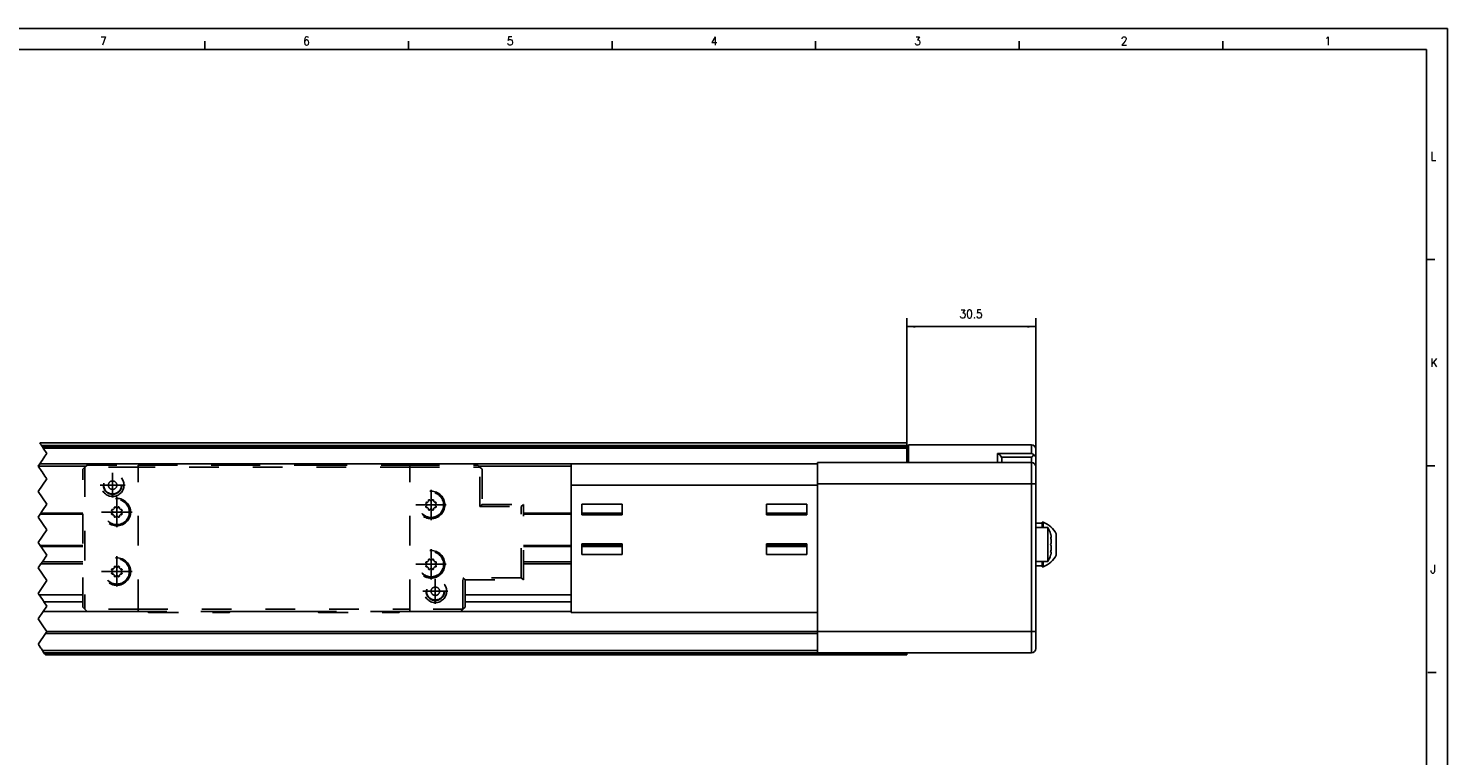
# Model space of a CAD drawing. Header units: inches. Extents: x -235 to 4016, y -109 to 485.
# Tile 18 of 29: x 271 to 605, y 313 to 485. Entities that reach past the tile are written whole.
import ezdxf

# ---------------------------------------------------------------- set-up
doc = ezdxf.new("R2010")
doc.units = ezdxf.units.IN
doc.linetypes.add('DASHED', pattern=[15, 7, -8])
doc.linetypes.add('DOT_CENTER', pattern=[14, 12, -1, 0, -1])
doc.layers.add('1', color=7, linetype='Continuous')
doc.styles.add('CONVERTER_11', font='txt.shx', dxfattribs={"width": 0.9})
doc.dimstyles.new('ME10_DIM_52', dxfattribs={"dimtxt": 2, "dimasz": 2, "dimexe": 2, "dimexo": 0, "dimgap": 2, "dimtad": 1, "dimdsep": 46, "dimtxsty": 'CONVERTER_11', "dimsah": 1, "dimcen": 0.09, "dimclrd": 2, "dimclre": 2, "dimclrt": 2, "dimadec": 0, "dimazin": 0, "dimtfac": 1, "dimtdec": 4, "dimtix": 1, "dimtmove": 0, "dimatfit": 3, "dimfxl": 1, "dimtolj": 1, "dimtzin": 0, "dimarcsym": 0})

# ---------------------------------------------------------------- blocks, each defined once
blk = doc.blocks.new('L-28_CABEZA_1__39', base_point=(283.43, 347.1))
at = {"color": 2, "linetype": 'DASHED'}
for p, q in [((283.43, 380.85), (283.93, 381.35)), ((283.93, 381.35), (284.43, 381.85)), ((283.93, 381.35), (283.93, 347.85)), ((296.43, 381.35), (283.93, 381.35)), ((284.43, 381.85), (296.43, 381.85)), ((296.43, 381.35), (296.43, 381.85)), ((296.43, 381.85), (298.68, 381.85)), ((296.43, 347.85), (296.43, 381.35)), ((360.43, 381.35), (296.43, 381.35)), ((298.93, 382.1), (298.68, 381.85)), ((298.68, 381.85), (318.18, 381.85)), ((298.93, 382.1), (305.37, 382.1)), ((305.37, 382.1), (311.49, 382.1)), ((311.49, 382.1), (317.93, 382.1)), ((318.18, 381.85), (317.93, 382.1)), ((318.18, 381.85), (338.68, 381.85)), ((338.93, 382.1), (338.68, 381.85)), ((338.68, 381.85), (358.18, 381.85)), ((338.93, 382.1), (345.37, 382.1)), ((345.37, 382.1), (351.49, 382.1)), ((351.49, 382.1), (357.93, 382.1)), ((358.18, 381.85), (357.93, 382.1)), ((358.18, 381.85), (360.43, 381.85)), ((360.43, 381.85), (360.43, 381.35)), ((360.43, 381.85), (376.43, 381.85)), ((360.43, 347.85), (360.43, 381.35)), ((360.43, 381.35), (376.93, 381.35)), ((376.43, 381.85), (376.93, 381.35)), ((376.93, 372.04), (376.93, 381.35)), ((377.43, 380.85), (376.93, 381.35)), ((283.43, 348.35), (283.43, 380.85)), ((377.43, 380.85), (377.43, 372.54)), ((290.36, 370.99), (290.27, 371.04)), ((290.41, 371.36), (290.5, 371.34)), ((290.84, 371.67), (290.82, 371.77)), ((290.84, 371.66), (290.84, 371.67)), ((291.14, 371.91), (291.19, 371.82)), ((291.66, 371.82), (291.72, 371.91)), ((292.02, 371.67), (292.01, 371.66)), ((292.04, 371.77), (292.02, 371.67)), ((292.35, 371.34), (292.45, 371.36)), ((292.58, 371.04), (292.49, 370.99)), ((364.36, 372.69), (364.27, 372.74)), ((364.27, 372.16), (364.36, 372.22)), ((364.39, 372.62), (364.39, 372.63)), ((364.39, 372.28), (364.39, 372.29)), ((364.41, 373.06), (364.5, 373.04)), ((364.5, 371.86), (364.41, 371.84)), ((364.84, 373.37), (364.81, 373.47)), ((364.81, 371.43), (364.84, 371.53)), ((364.84, 373.36), (364.84, 373.37)), ((364.84, 371.53), (364.84, 371.55)), ((365.14, 373.61), (365.19, 373.52)), ((365.19, 371.38), (365.14, 371.3)), ((365.66, 373.52), (365.71, 373.61)), ((365.71, 371.3), (365.66, 371.38)), ((366.04, 373.47), (366.01, 373.37)), ((366.01, 373.37), (366.01, 373.36)), ((366.01, 371.55), (366.01, 371.53)), ((366.01, 371.53), (366.04, 371.43)), ((366.35, 373.04), (366.44, 373.06)), ((366.44, 371.84), (366.35, 371.86)), ((366.46, 372.63), (366.46, 372.62)), ((366.46, 372.29), (366.46, 372.28)), ((366.58, 372.74), (366.49, 372.69)), ((366.49, 372.22), (366.58, 372.16)), ((377.43, 372.54), (376.93, 372.04)), ((376.93, 372.04), (386.67, 372.04)), ((377.43, 372.54), (387.17, 372.54)), ((387.17, 372.54), (386.67, 372.04)), ((386.67, 355.27), (386.67, 372.04)), ((387.17, 354.77), (387.17, 372.54)), ((290.27, 370.46), (290.36, 370.52)), ((290.39, 370.92), (290.39, 370.93)), ((290.39, 370.58), (290.39, 370.59)), ((290.5, 370.16), (290.41, 370.14)), ((290.82, 369.73), (290.84, 369.83)), ((290.84, 369.83), (290.84, 369.85)), ((291.19, 369.68), (291.14, 369.6)), ((291.72, 369.6), (291.66, 369.68)), ((292.01, 369.85), (292.02, 369.83)), ((292.02, 369.83), (292.04, 369.73)), ((292.45, 370.14), (292.35, 370.16)), ((292.46, 370.93), (292.46, 370.92)), ((292.46, 370.59), (292.46, 370.58)), ((292.49, 370.52), (292.58, 370.46)), ((290.84, 357.67), (290.81, 357.77)), ((290.84, 357.66), (290.84, 357.67)), ((291.14, 357.91), (291.19, 357.82)), ((291.66, 357.82), (291.71, 357.91)), ((292.04, 357.77), (292.01, 357.67)), ((292.01, 357.67), (292.01, 357.66)), ((364.36, 358.69), (364.27, 358.74)), ((364.27, 358.16), (364.36, 358.22)), ((364.39, 358.62), (364.39, 358.63)), ((364.39, 358.28), (364.39, 358.29)), ((364.41, 359.06), (364.5, 359.04)), ((364.5, 357.86), (364.41, 357.84)), ((364.84, 359.37), (364.81, 359.47)), ((364.84, 359.36), (364.84, 359.37)), ((365.14, 359.61), (365.19, 359.52)), ((365.66, 359.52), (365.71, 359.61)), ((366.04, 359.47), (366.01, 359.37)), ((366.01, 359.37), (366.01, 359.36)), ((366.35, 359.04), (366.44, 359.06)), ((366.44, 357.84), (366.35, 357.86)), ((366.46, 358.63), (366.46, 358.62)), ((366.46, 358.29), (366.46, 358.28)), ((366.58, 358.74), (366.49, 358.69)), ((366.49, 358.22), (366.58, 358.16)), ((290.36, 356.99), (290.27, 357.04)), ((290.27, 356.46), (290.36, 356.52)), ((290.39, 356.92), (290.39, 356.93)), ((290.39, 356.58), (290.39, 356.59)), ((290.41, 357.36), (290.5, 357.34)), ((290.5, 356.16), (290.41, 356.14)), ((290.81, 355.73), (290.84, 355.83)), ((290.84, 355.83), (290.84, 355.85)), ((291.19, 355.68), (291.14, 355.6)), ((291.71, 355.6), (291.66, 355.68)), ((292.01, 355.85), (292.01, 355.83)), ((292.01, 355.83), (292.04, 355.73)), ((292.35, 357.34), (292.44, 357.36)), ((292.44, 356.14), (292.35, 356.16)), ((292.46, 356.93), (292.46, 356.92)), ((292.46, 356.59), (292.46, 356.58)), ((292.58, 357.04), (292.49, 356.99)), ((292.49, 356.52), (292.58, 356.46)), ((364.81, 357.43), (364.84, 357.53)), ((364.84, 357.53), (364.84, 357.55)), ((365.19, 357.38), (365.14, 357.3)), ((365.71, 357.3), (365.66, 357.38)), ((366.01, 357.55), (366.01, 357.53)), ((366.01, 357.53), (366.04, 357.43)), ((386.67, 355.27), (372.93, 355.27)), ((372.93, 347.85), (372.93, 355.27)), ((372.93, 355.27), (373.43, 354.77)), ((373.43, 354.77), (387.17, 354.77)), ((373.43, 348.6), (373.43, 354.77)), ((387.17, 354.77), (386.67, 355.27)), ((283.93, 347.85), (283.43, 348.35)), ((296.43, 347.85), (283.93, 347.85)), ((283.93, 347.85), (284.43, 347.35)), ((296.43, 347.85), (296.43, 347.35)), ((296.43, 347.85), (360.43, 347.85)), ((360.43, 347.85), (360.43, 347.35)), ((372.93, 347.85), (360.43, 347.85)), ((372.93, 347.85), (372.43, 347.35)), ((372.93, 347.85), (373.43, 348.35)), ((373.43, 348.35), (373.43, 348.6)), ((284.43, 347.35), (296.43, 347.35)), ((298.68, 347.35), (296.43, 347.35)), ((298.68, 347.35), (298.93, 347.1)), ((318.18, 347.35), (298.68, 347.35)), ((298.93, 347.1), (317.93, 347.1)), ((317.93, 347.1), (318.18, 347.35)), ((338.68, 347.35), (318.18, 347.35)), ((358.18, 347.35), (338.68, 347.35)), ((338.68, 347.35), (338.93, 347.1)), ((338.93, 347.1), (357.93, 347.1)), ((358.18, 347.35), (357.93, 347.1)), ((360.43, 347.35), (358.18, 347.35)), ((372.43, 347.35), (360.43, 347.35))]:
    blk.add_line(p, q, dxfattribs=at)
for centre, radius in [((290.43, 377.1), 2.68), ((290.43, 377.1), 2.17), ((290.43, 377.1), 2.08), ((290.43, 377.1), 1), ((365.43, 372.45), 3.25), ((365.43, 372.45), 3), ((365.43, 372.45), 2.95), ((291.43, 370.75), 3.25), ((291.43, 370.75), 3), ((291.43, 370.75), 2.95), ((365.43, 358.45), 3.25), ((365.43, 358.45), 3), ((365.43, 358.45), 2.95), ((291.43, 356.75), 3.25), ((291.43, 356.75), 3), ((291.43, 356.75), 2.95), ((366.43, 352.1), 2.67), ((366.43, 352.1), 2.17), ((366.43, 352.1), 2.07), ((366.43, 352.1), 1)]:
    blk.add_circle(centre, radius, dxfattribs=at)
for centre, radius, start, end in [((290.35, 371.17), 0.15, 158.8206, 237.5), ((291.43, 370.75), 1.3, 156.1794, 158.8206), ((290.37, 371.22), 0.15, 135, 156.1794), ((290.37, 371.22), 0.15, 77.5, 135), ((290.32, 370.93), 0.07, 0, 57.5), ((290.52, 371.41), 0.07, 257.5, 324.0478), ((291.43, 370.75), 1.05, 125.9522, 144.0478), ((290.96, 371.8), 0.15, 113.8206, 192.5), ((290.77, 371.66), 0.07, 305.9522, 0), ((291.43, 370.75), 1.3, 111.1794, 113.8206), ((291.01, 371.83), 0.15, 90, 111.1794), ((291.01, 371.83), 0.15, 32.5, 90), ((291.25, 371.86), 0.07, 212.5, 279.0478), ((291.43, 370.75), 1.05, 80.9522, 99.0478), ((291.6, 371.86), 0.07, 260.9522, 327.5), ((291.84, 371.83), 0.15, 68.8206, 147.5), ((291.43, 370.75), 1.3, 66.1794, 68.8206), ((291.89, 371.8), 0.15, 45, 66.1794), ((291.89, 371.8), 0.15, 347.5, 45), ((292.08, 371.66), 0.07, 180, 234.0478), ((291.43, 370.75), 1.05, 35.9522, 54.0478), ((292.33, 371.41), 0.07, 215.9522, 282.5), ((292.48, 371.22), 0.15, 23.8206, 102.5), ((292.53, 370.93), 0.07, 122.5, 180), ((292.5, 371.17), 0.15, 302.5, 0), ((291.43, 370.75), 1.3, 21.1794, 23.8206), ((292.5, 371.17), 0.15, 0, 21.1794), ((364.35, 372.87), 0.15, 158.8206, 237.5), ((364.35, 372.04), 0.15, 122.5, 180), ((364.35, 372.04), 0.15, 180, 201.1794), ((365.43, 372.45), 1.3, 156.1794, 158.8206), ((365.43, 372.45), 1.3, 201.1794, 203.8206), ((364.37, 372.92), 0.15, 135, 156.1794), ((364.37, 371.99), 0.15, 203.8206, 282.5), ((364.37, 372.92), 0.15, 77.5, 135), ((364.32, 372.63), 0.07, 0, 57.5), ((364.32, 372.28), 0.07, 302.5, 0), ((365.43, 372.45), 1.05, 170.9522, 189.0478), ((364.52, 373.11), 0.07, 257.5, 324.0478), ((364.52, 371.8), 0.07, 35.9522, 102.5), ((365.43, 372.45), 1.05, 125.9522, 144.0478), ((365.43, 372.45), 1.05, 215.9522, 234.0478), ((364.96, 373.5), 0.15, 113.8206, 192.5), ((364.77, 373.36), 0.07, 305.9522, 0), ((364.77, 371.55), 0.07, 360, 54.0478), ((364.96, 371.4), 0.15, 167.5, 225), ((364.96, 371.4), 0.15, 225, 246.1794), ((365.43, 372.45), 1.3, 111.1794, 113.8206), ((365.43, 372.45), 1.3, 246.1794, 248.8206), ((365.01, 373.53), 0.15, 90, 111.1794), ((365.01, 371.38), 0.15, 248.8206, 327.5), ((365.01, 373.53), 0.15, 32.5, 90), ((365.25, 373.56), 0.07, 212.5, 279.0478), ((365.25, 371.35), 0.07, 80.9522, 147.5), ((365.43, 372.45), 1.05, 80.9522, 99.0478), ((365.43, 372.45), 1.05, 260.9522, 279.0478), ((365.6, 373.56), 0.07, 260.9522, 327.5), ((365.6, 371.35), 0.07, 32.5, 99.0478), ((365.84, 373.53), 0.15, 68.8206, 147.5), ((365.84, 371.38), 0.15, 212.5, 270), ((365.84, 371.38), 0.15, 270, 291.1794), ((365.43, 372.45), 1.3, 66.1794, 68.8206), ((365.43, 372.45), 1.3, 291.1794, 293.8206), ((365.89, 373.5), 0.15, 45, 66.1794), ((365.89, 371.4), 0.15, 293.8206, 12.5), ((365.89, 373.5), 0.15, 347.5, 45), ((366.08, 373.36), 0.07, 180, 234.0478), ((366.08, 371.55), 0.07, 125.9522, 180), ((365.43, 372.45), 1.05, 35.9522, 54.0478), ((365.43, 372.45), 1.05, 305.9522, 324.0478), ((366.33, 373.11), 0.07, 215.9522, 282.5), ((366.33, 371.8), 0.07, 77.5, 144.0478), ((366.48, 372.92), 0.15, 23.8206, 102.5), ((366.48, 371.99), 0.15, 257.5, 315), ((366.53, 372.63), 0.07, 122.5, 180), ((365.43, 372.45), 1.05, 350.9522, 9.0478), ((366.53, 372.28), 0.07, 180, 237.5), ((366.5, 372.87), 0.15, 302.5, 0), ((366.5, 372.04), 0.15, 338.8206, 57.5), ((366.48, 371.99), 0.15, 315, 336.1794), ((365.43, 372.45), 1.3, 21.1794, 23.8206), ((365.43, 372.45), 1.3, 336.1794, 338.8206), ((366.5, 372.87), 0.15, 0, 21.1794), ((290.35, 370.34), 0.15, 122.5, 180), ((290.35, 370.34), 0.15, 180, 201.1794), ((291.43, 370.75), 1.3, 201.1794, 203.8206), ((290.37, 370.29), 0.15, 203.8206, 282.5), ((290.32, 370.58), 0.07, 302.5, 0), ((291.43, 370.75), 1.05, 170.9522, 189.0478), ((290.52, 370.1), 0.07, 35.9522, 102.5), ((291.43, 370.75), 1.05, 215.9522, 234.0478), ((290.77, 369.85), 0.07, 360, 54.0478), ((290.96, 369.7), 0.15, 167.5, 225), ((290.96, 369.7), 0.15, 225, 246.1794), ((291.43, 370.75), 1.3, 246.1794, 248.8206), ((291.01, 369.68), 0.15, 248.8206, 327.5), ((291.25, 369.65), 0.07, 80.9522, 147.5), ((291.43, 370.75), 1.05, 260.9522, 279.0478), ((291.6, 369.65), 0.07, 32.5, 99.0478), ((291.84, 369.68), 0.15, 212.5, 270), ((291.84, 369.68), 0.15, 270, 291.1794), ((291.43, 370.75), 1.3, 291.1794, 293.8206), ((291.89, 369.7), 0.15, 293.8206, 12.5), ((292.08, 369.85), 0.07, 125.9522, 180), ((291.43, 370.75), 1.05, 305.9522, 324.0478), ((292.33, 370.1), 0.07, 77.5, 144.0478), ((292.48, 370.29), 0.15, 257.5, 315), ((291.43, 370.75), 1.05, 350.9522, 9.0478), ((292.53, 370.58), 0.07, 180, 237.5), ((292.5, 370.34), 0.15, 338.8206, 57.5), ((292.48, 370.29), 0.15, 315, 336.1794), ((291.43, 370.75), 1.3, 336.1794, 338.8206), ((290.96, 357.8), 0.15, 113.8206, 192.5), ((290.77, 357.66), 0.07, 305.9522, 0), ((291.43, 356.75), 1.3, 111.1794, 113.8206), ((291.01, 357.83), 0.15, 90, 111.1794), ((291.01, 357.83), 0.15, 32.5, 90), ((291.25, 357.86), 0.07, 212.5, 279.0478), ((291.43, 356.75), 1.05, 80.9522, 99.0478), ((291.6, 357.86), 0.07, 260.9522, 327.5), ((291.84, 357.83), 0.15, 68.8206, 147.5), ((291.43, 356.75), 1.3, 66.1794, 68.8206), ((291.89, 357.8), 0.15, 45, 66.1794), ((291.89, 357.8), 0.15, 347.5, 45), ((292.08, 357.66), 0.07, 180, 234.0478), ((364.35, 358.87), 0.15, 158.8206, 237.5), ((364.35, 358.04), 0.15, 122.5, 180), ((364.35, 358.04), 0.15, 180, 201.1794), ((365.43, 358.45), 1.3, 156.1794, 158.8206), ((365.43, 358.45), 1.3, 201.1794, 203.8206), ((364.37, 358.92), 0.15, 135, 156.1794), ((364.37, 357.99), 0.15, 203.8206, 282.5), ((364.37, 358.92), 0.15, 77.5, 135), ((364.32, 358.63), 0.07, 0, 57.5), ((364.32, 358.28), 0.07, 302.5, 0), ((365.43, 358.45), 1.05, 170.9522, 189.0478), ((364.52, 359.11), 0.07, 257.5, 324.0478), ((364.52, 357.8), 0.07, 35.9522, 102.5), ((365.43, 358.45), 1.05, 125.9522, 144.0478), ((365.43, 358.45), 1.05, 215.9522, 234.0478), ((364.96, 359.5), 0.15, 113.8206, 192.5), ((364.77, 359.36), 0.07, 305.9522, 0), ((365.43, 358.45), 1.3, 111.1794, 113.8206), ((365.01, 359.53), 0.15, 90, 111.1794), ((365.01, 359.53), 0.15, 32.5, 90), ((365.25, 359.56), 0.07, 212.5, 279.0478), ((365.43, 358.45), 1.05, 80.9522, 99.0478), ((365.6, 359.56), 0.07, 260.9522, 327.5), ((365.84, 359.53), 0.15, 68.8206, 147.5), ((365.43, 358.45), 1.3, 66.1794, 68.8206), ((365.89, 359.5), 0.15, 45, 66.1794), ((365.89, 359.5), 0.15, 347.5, 45), ((366.08, 359.36), 0.07, 180, 234.0478), ((365.43, 358.45), 1.05, 35.9522, 54.0478), ((365.43, 358.45), 1.05, 305.9522, 324.0478), ((366.33, 359.11), 0.07, 215.9522, 282.5), ((366.33, 357.8), 0.07, 77.5, 144.0478), ((366.48, 358.92), 0.15, 23.8206, 102.5), ((366.48, 357.99), 0.15, 257.5, 315), ((366.53, 358.63), 0.07, 122.5, 180), ((365.43, 358.45), 1.05, 350.9522, 9.0478), ((366.53, 358.28), 0.07, 180, 237.5), ((366.5, 358.87), 0.15, 302.5, 0), ((366.5, 358.04), 0.15, 338.8206, 57.5), ((366.48, 357.99), 0.15, 315, 336.1794), ((365.43, 358.45), 1.3, 21.1794, 23.8206), ((365.43, 358.45), 1.3, 336.1794, 338.8206), ((366.5, 358.87), 0.15, 0, 21.1794), ((290.35, 357.17), 0.15, 158.8206, 237.5), ((290.35, 356.34), 0.15, 122.5, 180), ((290.35, 356.34), 0.15, 180, 201.1794), ((291.43, 356.75), 1.3, 156.1794, 158.8206), ((291.43, 356.75), 1.3, 201.1794, 203.8206), ((290.37, 357.22), 0.15, 135, 156.1794), ((290.37, 356.29), 0.15, 203.8206, 282.5), ((290.37, 357.22), 0.15, 77.5, 135), ((290.32, 356.93), 0.07, 0, 57.5), ((290.32, 356.58), 0.07, 302.5, 0), ((291.43, 356.75), 1.05, 170.9522, 189.0478), ((290.52, 357.41), 0.07, 257.5, 324.0478), ((290.52, 356.1), 0.07, 35.9522, 102.5), ((291.43, 356.75), 1.05, 125.9522, 144.0478), ((291.43, 356.75), 1.05, 215.9522, 234.0478), ((290.77, 355.85), 0.07, 360, 54.0478), ((290.96, 355.7), 0.15, 167.5, 225), ((290.96, 355.7), 0.15, 225, 246.1794), ((291.43, 356.75), 1.3, 246.1794, 248.8206), ((291.01, 355.68), 0.15, 248.8206, 327.5), ((291.25, 355.65), 0.07, 80.9522, 147.5), ((291.43, 356.75), 1.05, 260.9522, 279.0478), ((291.6, 355.65), 0.07, 32.5, 99.0478), ((291.84, 355.68), 0.15, 212.5, 270), ((291.84, 355.68), 0.15, 270, 291.1794), ((291.43, 356.75), 1.3, 291.1794, 293.8206), ((291.89, 355.7), 0.15, 293.8206, 12.5), ((292.08, 355.85), 0.07, 125.9522, 180), ((291.43, 356.75), 1.05, 35.9522, 54.0478), ((291.43, 356.75), 1.05, 305.9522, 324.0478), ((292.33, 357.41), 0.07, 215.9522, 282.5), ((292.33, 356.1), 0.07, 77.5, 144.0478), ((292.48, 357.22), 0.15, 23.8206, 102.5), ((292.48, 356.29), 0.15, 257.5, 315), ((292.53, 356.93), 0.07, 122.5, 180), ((291.43, 356.75), 1.05, 350.9522, 9.0478), ((292.53, 356.58), 0.07, 180, 237.5), ((292.5, 357.17), 0.15, 302.5, 0), ((292.5, 356.34), 0.15, 338.8206, 57.5), ((292.48, 356.29), 0.15, 315, 336.1794), ((291.43, 356.75), 1.3, 21.1794, 23.8206), ((291.43, 356.75), 1.3, 336.1794, 338.8206), ((292.5, 357.17), 0.15, 0, 21.1794), ((364.77, 357.55), 0.07, 360, 54.0478), ((364.96, 357.4), 0.15, 167.5, 225), ((364.96, 357.4), 0.15, 225, 246.1794), ((365.43, 358.45), 1.3, 246.1794, 248.8206), ((365.01, 357.38), 0.15, 248.8206, 327.5), ((365.25, 357.35), 0.07, 80.9522, 147.5), ((365.43, 358.45), 1.05, 260.9522, 279.0478), ((365.6, 357.35), 0.07, 32.5, 99.0478), ((365.84, 357.38), 0.15, 212.5, 270), ((365.84, 357.38), 0.15, 270, 291.1794), ((365.43, 358.45), 1.3, 291.1794, 293.8206), ((365.89, 357.4), 0.15, 293.8206, 12.5), ((366.08, 357.55), 0.07, 125.9522, 180)]:
    blk.add_arc(centre, radius, start, end, dxfattribs=at)
at = {"layer": '1', "color": 2, "linetype": 'DOT_CENTER'}
for p, q in [((290.43, 380.05), (290.43, 374.16)), ((290.43, 378.2), (290.43, 376)), ((293.37, 377.1), (287.48, 377.1)), ((291.53, 377.1), (289.33, 377.1)), ((291.43, 374.33), (291.43, 367.18)), ((365.43, 376.03), (365.43, 368.88)), ((369, 372.45), (361.85, 372.45)), ((295, 370.75), (287.85, 370.75)), ((365.43, 362.03), (365.43, 354.88)), ((291.43, 360.33), (291.43, 353.18)), ((369, 358.45), (361.85, 358.45)), ((295, 356.75), (287.85, 356.75)), ((366.43, 355.05), (366.43, 349.16)), ((369.37, 352.1), (363.48, 352.1))]:
    blk.add_line(p, q, dxfattribs=at)
blk = doc.blocks.new('L-26_PERFIL__41', base_point=(-101.63, 337.1))
at = {"color": 7, "linetype": 'Continuous'}
for p, q in [((273.26, 387.1), (477.43, 387.1)), ((273.27, 387.09), (477.43, 387.09)), ((477.43, 386.48), (273.67, 386.48)), ((273.89, 386.16), (477.43, 386.16)), ((477.43, 385.83), (274.11, 385.83)), ((477.43, 387.1), (477.43, 387.09)), ((477.43, 387.09), (477.43, 386.48)), ((477.43, 386.48), (477.43, 386.16)), ((477.43, 386.16), (477.43, 386.11)), ((477.83, 386.11), (477.43, 386.11)), ((477.43, 386.11), (477.43, 385.83)), ((477.43, 385.83), (477.43, 382.41)), ((506.83, 386.61), (477.83, 386.61)), ((477.83, 386.11), (477.83, 386.61)), ((477.83, 382.41), (477.83, 386.11)), ((498.83, 384.6), (506.83, 384.6)), ((498.83, 382.41), (498.83, 384.6)), ((506.83, 384.6), (506.83, 386.61)), ((507.83, 383.67), (507.83, 385.61)), ((272.93, 381.6), (284.18, 381.6)), ((273.26, 382.1), (298.93, 382.1)), ((456.43, 382.12), (273.27, 382.12)), ((357.93, 382.1), (398.43, 382.1)), ((376.68, 381.6), (398.43, 381.6)), ((398.43, 382.1), (398.43, 381.6)), ((398.43, 382.1), (456.43, 382.1)), ((398.43, 381.6), (398.43, 377.1)), ((477.83, 382.41), (456.43, 382.41)), ((456.43, 382.41), (456.43, 382.1)), ((456.43, 382.1), (456.43, 377.41)), ((498.83, 382.41), (477.83, 382.41)), ((506.83, 382.41), (498.83, 382.41)), ((499.76, 383.67), (506.83, 383.67)), ((499.83, 382.41), (499.83, 383.28)), ((506.83, 383.67), (506.83, 382.41)), ((506.83, 382.41), (506.83, 377.41)), ((507.83, 383.67), (507.83, 381.41)), ((507.83, 381.41), (507.83, 377.41)), ((398.43, 377.1), (456.43, 377.1)), ((398.43, 377.1), (398.43, 370.54)), ((506.83, 377.41), (456.43, 377.41)), ((456.43, 377.41), (456.43, 377.1)), ((456.43, 377.1), (456.43, 347.1)), ((506.83, 342.61), (506.83, 377.41)), ((506.83, 377.41), (507.83, 377.41)), ((507.83, 377.41), (507.83, 368.11)), ((410.43, 372.6), (400.93, 372.6)), ((400.93, 372.6), (400.93, 370.54)), ((410.43, 372.6), (410.43, 370.1)), ((453.93, 372.6), (444.43, 372.6)), ((444.43, 372.6), (444.43, 370.1)), ((453.93, 370.54), (453.93, 372.6)), ((273.38, 370.29), (283.43, 370.29)), ((283.43, 370.54), (273.55, 370.54)), ((398.43, 370.54), (387.17, 370.54)), ((387.17, 370.29), (398.43, 370.29)), ((398.43, 370.54), (398.43, 362.67)), ((400.93, 370.1), (400.93, 370.54)), ((410.43, 370.54), (400.93, 370.54)), ((400.93, 370.29), (410.43, 370.29)), ((400.93, 370.1), (410.43, 370.1)), ((453.93, 370.54), (444.43, 370.54)), ((444.43, 370.29), (453.93, 370.29)), ((444.43, 370.1), (453.93, 370.1)), ((453.93, 370.1), (453.93, 370.54)), ((507.83, 368.11), (507.83, 367.11)), ((509.33, 368.11), (507.83, 368.11)), ((509.33, 368.36), (509.58, 368.36)), ((509.33, 368.11), (509.33, 368.36)), ((509.33, 367.11), (509.33, 368.11)), ((509.58, 367.11), (509.58, 368.36)), ((507.83, 367.11), (507.83, 359.11)), ((510.66, 367.11), (507.83, 367.11)), ((510.66, 359.11), (510.66, 367.11)), ((511.35, 364.81), (511.43, 364.8)), ((512.63, 360.61), (512.63, 365.61)), ((273.38, 362.92), (283.43, 362.92)), ((273.55, 362.67), (283.43, 362.67)), ((387.17, 362.92), (398.43, 362.92)), ((387.17, 362.67), (398.43, 362.67)), ((398.43, 362.67), (398.43, 359.04)), ((400.93, 363.3), (400.93, 362.67)), ((402.93, 363.3), (400.93, 363.3)), ((400.93, 362.92), (410.43, 362.92)), ((400.93, 362.67), (400.93, 360.8)), ((400.93, 362.67), (410.43, 362.67)), ((410.43, 363.3), (402.93, 363.3)), ((402.93, 363.3), (402.93, 362.92)), ((410.43, 362.92), (410.43, 363.3)), ((410.43, 360.8), (410.43, 362.92)), ((451.93, 363.3), (444.43, 363.3)), ((444.43, 363.3), (444.43, 362.92)), ((444.43, 362.92), (453.93, 362.92)), ((444.43, 362.92), (444.43, 360.8)), ((444.43, 362.67), (453.93, 362.67)), ((451.93, 362.92), (451.93, 363.3)), ((453.93, 363.3), (451.93, 363.3)), ((453.93, 362.67), (453.93, 363.3)), ((453.93, 360.8), (453.93, 362.67)), ((511.35, 361.41), (511.43, 361.41)), ((273.55, 358.54), (283.43, 358.54)), ((283.43, 359.04), (273.89, 359.04)), ((398.43, 359.04), (387.17, 359.04)), ((387.17, 358.54), (398.43, 358.54)), ((398.43, 359.04), (398.43, 347.1)), ((400.93, 360.8), (410.43, 360.8)), ((444.43, 360.8), (453.93, 360.8)), ((507.83, 359.11), (507.83, 358.11)), ((510.66, 359.11), (507.83, 359.11)), ((509.33, 358.11), (507.83, 358.11)), ((507.83, 358.11), (507.83, 342.61)), ((509.33, 358.11), (509.33, 359.11)), ((509.33, 357.86), (509.33, 358.11)), ((509.33, 357.86), (509.58, 357.86)), ((509.58, 357.86), (509.58, 359.11)), ((283.43, 351.28), (273.14, 351.28)), ((398.43, 351.28), (373.43, 351.28)), ((274.26, 349.61), (283.43, 349.61)), ((373.43, 349.61), (398.43, 349.61)), ((274.05, 347.29), (298.74, 347.29)), ((298.71, 347.32), (274.07, 347.32)), ((358.11, 347.29), (398.43, 347.29)), ((398.43, 347.31), (358.13, 347.31)), ((398.43, 347.32), (358.15, 347.32)), ((456.43, 347.1), (398.43, 347.1)), ((456.43, 347.1), (456.43, 342.61)), ((456.43, 342.17), (274.64, 342.17)), ((274.93, 342.6), (456.43, 342.61)), ((456.43, 342.61), (477.03, 342.61)), ((456.43, 342.61), (456.43, 337.61)), ((506.83, 342.61), (477.03, 342.61)), ((506.83, 342.61), (506.83, 338.61)), ((507.83, 342.61), (507.83, 338.61)), ((456.43, 338.1), (273.93, 338.1)), ((274.26, 337.6), (348.73, 337.6)), ((348.73, 337.6), (394.73, 337.6)), ((394.73, 337.6), (402.73, 337.6)), ((402.73, 337.6), (454.73, 337.6)), ((454.73, 337.6), (456.43, 337.61)), ((456.43, 337.61), (457.45, 337.6)), ((457.45, 337.6), (477.43, 337.6)), ((498.83, 337.61), (477.43, 337.6)), ((477.43, 337.6), (477.43, 337.35)), ((498.83, 337.61), (506.83, 337.61)), ((477.43, 337.35), (274.43, 337.35)), ((274.59, 337.1), (343.73, 337.1)), ((343.73, 337.1), (348.73, 337.1)), ((348.73, 337.1), (394.73, 337.1)), ((394.73, 337.1), (402.73, 337.1)), ((402.73, 337.1), (457.95, 337.1)), ((457.95, 337.1), (477.43, 337.1)), ((477.43, 337.1), (477.43, 337.35))]:
    blk.add_line(p, q, dxfattribs=at)
at = {"color": 12, "linetype": 'Continuous'}
for p, q in [((273.26, 387.1), (273.27, 387.09)), ((273.43, 386.85), (273.27, 387.09)), ((273.46, 386.8), (273.43, 386.85)), ((273.59, 386.6), (273.46, 386.8)), ((273.67, 386.48), (273.59, 386.6)), ((273.67, 386.48), (273.89, 386.16)), ((274.11, 385.83), (273.89, 386.16)), ((274.93, 384.6), (274.11, 385.83)), ((274.5, 383.95), (274.93, 384.6)), ((273.26, 382.1), (272.93, 381.6)), ((273.76, 380.35), (272.93, 381.6)), ((273.27, 382.12), (273.76, 382.85)), ((273.76, 382.85), (273.82, 382.94)), ((273.82, 382.94), (274.5, 383.95)), ((272.93, 375.6), (274.93, 378.6)), ((273.82, 380.27), (273.76, 380.35)), ((274.49, 379.25), (273.82, 380.27)), ((274.93, 378.6), (274.49, 379.25)), ((274.93, 372.6), (272.93, 375.6)), ((273.78, 370.88), (273.95, 371.13)), ((273.95, 371.13), (274.93, 372.6)), ((272.93, 369.6), (273.38, 370.29)), ((274.93, 366.6), (272.93, 369.6)), ((273.38, 370.29), (273.55, 370.54)), ((273.55, 370.54), (273.78, 370.88)), ((272.93, 363.6), (274.93, 366.6)), ((273.38, 362.92), (272.93, 363.6)), ((273.38, 362.92), (273.55, 362.67)), ((273.78, 362.32), (273.55, 362.67)), ((273.93, 362.09), (273.78, 362.32)), ((273.95, 362.07), (273.93, 362.09)), ((274.75, 360.87), (273.95, 362.07)), ((272.93, 357.6), (273.55, 358.54)), ((273.55, 358.54), (273.89, 359.04)), ((273.89, 359.04), (274.93, 360.6)), ((274.93, 360.6), (274.75, 360.87)), ((274.93, 354.6), (272.93, 357.6)), ((272.93, 351.6), (274.93, 354.6)), ((273.14, 351.28), (272.93, 351.6)), ((273.14, 351.28), (273.9, 350.15)), ((273.9, 350.15), (274.07, 349.88)), ((274.26, 349.61), (274.07, 349.88)), ((274.07, 347.32), (274.93, 348.6)), ((274.93, 348.6), (274.26, 349.61)), ((272.93, 345.6), (274.05, 347.29)), ((274.02, 343.96), (272.93, 345.6)), ((274.05, 347.29), (274.07, 347.32)), ((272.98, 339.67), (274.64, 342.17)), ((274.69, 342.96), (274.02, 343.96)), ((274.93, 342.6), (274.64, 342.17)), ((274.93, 342.6), (274.69, 342.96)), ((272.93, 339.6), (272.98, 339.67)), ((272.99, 339.51), (272.93, 339.6)), ((273.55, 338.67), (272.99, 339.51)), ((273.66, 338.51), (273.55, 338.67)), ((273.93, 338.1), (273.66, 338.51)), ((274.09, 337.85), (273.93, 338.1)), ((274.09, 337.85), (274.26, 337.6)), ((274.43, 337.35), (274.26, 337.6)), ((274.43, 337.35), (274.59, 337.1))]:
    blk.add_line(p, q, dxfattribs=at)
at = {"color": 2, "linetype": 'DASHED'}
for p, q in [((298.93, 382.1), (305.37, 382.1)), ((305.37, 382.1), (311.49, 382.1)), ((311.49, 382.1), (317.93, 382.1)), ((317.93, 382.1), (338.93, 382.1)), ((338.93, 382.1), (345.37, 382.1)), ((345.37, 382.1), (351.49, 382.1)), ((351.49, 382.1), (357.93, 382.1)), ((318.11, 347.29), (325.18, 347.29)), ((325.18, 347.32), (318.15, 347.32)), ((338.71, 347.32), (325.18, 347.32)), ((325.18, 347.3), (325.18, 347.32)), ((338.73, 347.31), (325.18, 347.3)), ((325.18, 347.3), (325.18, 347.29)), ((325.18, 347.29), (338.74, 347.29))]:
    blk.add_line(p, q, dxfattribs=at)
at = {"color": 7, "linetype": 'Continuous'}
for centre, radius, start, end in [((498.3, 383.14), 1.55, 19.9229, 70.0771), ((506.83, 385.61), 1, 360, 90), ((506.28, 383.15), 1.55, 44.407, 69.4869), ((498.69, 383.28), 1.14, 359.9562, 19.8791), ((506.83, 381.41), 1, 0, 90), ((507.61, 363.11), 5.61, 26.4789, 69.443), ((503.73, 363.11), 8, 18.21, 30), ((507.61, 363.11), 5.61, 290.557, 333.5211), ((503.73, 363.11), 8, 330, 341.79), ((506.83, 338.61), 1, 270, 0)]:
    blk.add_arc(centre, radius, start, end, dxfattribs=at)
for points, knots in [([(506.83, 383.67), (506.92, 383.76), (507.11, 383.95), (507.3, 384.14), (507.39, 384.23)], [0, 0, 0, 0, 0.4092138, 0.7984696, 0.7984696, 0.7984696, 0.7984696]), ([(507.39, 384.23), (507.52, 384.16), (507.75, 384.03), (507.8, 383.78), (507.83, 383.67)], [0, 0, 0, 0, 0.4154941, 0.743563, 0.743563, 0.743563, 0.743563]), ([(511.43, 364.8), (511.45, 364.81), (511.49, 364.84), (511.48, 364.95), (511.47, 365.11), (511.41, 365.34), (511.36, 365.51), (511.33, 365.61)], [0, 0, 0, 0, 0.0491061, 0.1355308, 0.3017535, 0.5380953, 0.8393761, 0.8393761, 0.8393761, 0.8393761]), ([(511.33, 364.87), (511.35, 364.85), (511.38, 364.82), (511.42, 364.81), (511.43, 364.8)], [0, 0, 0, 0, 0.0892346, 0.1292839, 0.1292839, 0.1292839, 0.1292839]), ([(511.35, 364.81), (511.34, 364.82), (511.34, 364.84), (511.33, 364.86), (511.33, 364.87)], [0, 0, 0, 0, 0.03467444, 0.06933502, 0.06933502, 0.06933502, 0.06933502]), ([(511.33, 363.11), (511.37, 363.21), (511.47, 363.45), (511.49, 363.87), (511.46, 364.33), (511.39, 364.65), (511.35, 364.81)], [0, 0, 0, 0, 0.341208, 0.774439, 1.240219, 1.735432, 1.735432, 1.735432, 1.735432]), ([(511.33, 361.34), (511.37, 361.51), (511.46, 361.84), (511.49, 362.33), (511.47, 362.76), (511.37, 363), (511.33, 363.11)], [0, 0, 0, 0, 0.530838, 1.030441, 1.463504, 1.804594, 1.804594, 1.804594, 1.804594]), ([(511.43, 361.41), (511.42, 361.41), (511.38, 361.39), (511.35, 361.36), (511.33, 361.34)], [0, 0, 0, 0, 0.040054, 0.1292924, 0.1292924, 0.1292924, 0.1292924]), ([(511.33, 360.61), (511.35, 360.67), (511.38, 360.78), (511.42, 360.92), (511.45, 361.03), (511.47, 361.14), (511.48, 361.24), (511.5, 361.35), (511.45, 361.39), (511.43, 361.41)], [0, 0, 0, 0, 0.2026884, 0.3428272, 0.4437705, 0.5487357, 0.6510544, 0.7756903, 0.8379109, 0.8379109, 0.8379109, 0.8379109]), ([(506.83, 342.61), (506.89, 342.61), (507.01, 342.61), (507.2, 342.61), (507.37, 342.61), (507.52, 342.61), (507.65, 342.61), (507.74, 342.61), (507.79, 342.61), (507.82, 342.61), (507.83, 342.61)], [0, 0, 0, 0, 0.187366, 0.368095, 0.549009, 0.707107, 0.835816, 0.929788, 0.964894, 1, 1, 1, 1]), ([(506.83, 337.61), (506.83, 337.61), (506.83, 337.61), (506.83, 337.62), (506.83, 337.64), (506.83, 337.68), (506.83, 337.75), (506.83, 337.85), (506.83, 337.99), (506.83, 338.17), (506.83, 338.38), (506.83, 338.53), (506.83, 338.61)], [0, 0, 0, 0, 0.001623, 0.012981, 0.027193, 0.055964, 0.130045, 0.236761, 0.377127, 0.551484, 0.759487, 1, 1, 1, 1])]:
    blk.add_open_spline(points, degree=3, knots=knots, dxfattribs=at)
blk = doc.blocks.new('L-28__42', base_point=(-101.63, 337.1))
for name, p in [('L-26_PERFIL__41', (-101.63, 337.1)), ('L-28_CABEZA_1__39', (283.43, 347.1))]:
    blk.add_blockref(name, p)
blk = doc.blocks.new('*D97')
at = {"layer": '1', "color": 2, "linetype": 'Continuous'}
for p, q in [((477.43, 387.1), (477.43, 416.47)), ((507.83, 414.47), (477.43, 414.47)), ((507.83, 385.61), (507.83, 416.47))]:
    blk.add_line(p, q, dxfattribs=at)
at = {"layer": '1', "color": 2}
for points in [[(479.43, 414.74), (479.43, 414.21), (477.43, 414.47)], [(505.83, 414.21), (505.83, 414.74), (507.83, 414.47)]]:
    blk.add_solid(points, dxfattribs=at)
at = {"layer": '1', "color": 2, "insert": (489.9, 416.47), "char_height": 2, "attachment_point": 7, "rotation": 0.0001, "line_spacing_factor": 0.60024, "style": 'CONVERTER_11'}
blk.add_mtext('30.5', dxfattribs=at)
blk = doc.blocks.new('Marco_a1', base_point=(184.81, 187.78))
at = {"layer": '1', "color": 2, "linetype": 'Continuous'}
for p, q in [((604.81, 484.78), (-235.19, 484.78)), ((604.81, -109.22), (604.81, 484.78)), ((312.17, 481.78), (312.17, 479.78)), ((360.11, 481.78), (360.11, 479.78)), ((408.05, 481.78), (408.05, 479.78)), ((455.99, 481.78), (455.99, 479.78)), ((503.93, 481.78), (503.93, 479.78)), ((551.87, 481.78), (551.87, 479.78)), ((601.81, 430.31), (599.81, 430.31)), ((601.81, 381.65), (599.81, 381.65)), ((602.13, 332.98), (600.13, 332.98))]:
    blk.add_line(p, q, dxfattribs=at)
at = {"layer": '1', "color": 7, "linetype": 'Continuous'}
for p, q in [((599.81, 479.78), (-215.19, 479.78)), ((599.81, -104.22), (599.81, 479.78))]:
    blk.add_line(p, q, dxfattribs=at)
at = {"layer": '1', "color": 2, "char_height": 2, "attachment_point": 4, "line_spacing_factor": 1.20048, "style": 'CONVERTER_11'}
for s, insert in [('7', (287.47, 481.8)), ('6', (335.32, 481.8)), ('5', (383.3, 481.8)), ('4', (431.31, 481.8)), ('3', (479.24, 481.8)), ('2', (527.9, 481.8)), ('1', (575.84, 481.8)), ('L', (600.81, 454.65)), ('K', (600.81, 405.98)), ('J', (600.81, 357.31))]:
    blk.add_mtext(s, dxfattribs=dict(at, insert=insert))
blk = doc.blocks.new('Top', base_point=(184.81, 187.78))
blk.add_blockref('Marco_a1', (184.81, 187.78))
blk = doc.blocks.new('_dummy_frame__45', base_point=(-235.19, -174.57))
blk.add_blockref('Top', (184.81, 187.78))
blk = doc.blocks.new('_dummy_frame__46', base_point=(-346.5, -309.51))
at = {"layer": '1'}
blk.add_blockref('_dummy_frame__45', (-235.19, -174.57), dxfattribs=at)
blk = doc.blocks.new('E', base_point=(273, 362.101))
blk.add_blockref('L-28__42', (-101.634, 337.1))
at = {"layer": '1'}
dim = blk.add_linear_dim(base=(507.827, 414.473), p1=(477.427, 387.103), p2=(507.827, 385.607), text='30.5', dimstyle='ME10_DIM_52', dxfattribs=at)
dim.commit()
dim.dimension.update_dxf_attribs({"geometry": '*D97', "text_midpoint": (492.627, 417.473), "text_rotation": 0.00014})

msp = doc.modelspace()

# ---------------------------------------------------------------- block references
msp.add_blockref('E', (273, 362.1))
at = {"layer": '1'}
msp.add_blockref('_dummy_frame__46', (-346.5, -309.51), dxfattribs=at)

doc.saveas('drawing.dxf')
